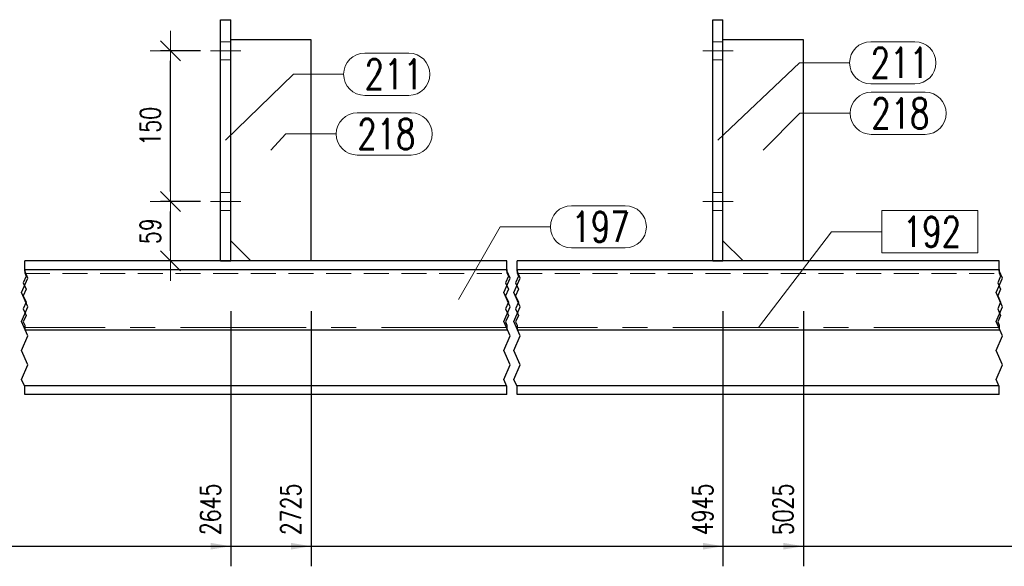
# Model space of a CAD drawing. Header units: millimetres. Extents: x -144 to 709, y 12312 to 12982.
# Tile 21 of 57: x 73 to 171, y 12614 to 12668. Entities that reach past the tile are written whole.
import ezdxf

# ---------------------------------------------------------------- set-up
doc = ezdxf.new("R2010")
doc.units = ezdxf.units.MM
doc.header["$LTSCALE"] = 10
doc.linetypes.add('HIDDEN', pattern=[0.375, 0.25, -0.125])
doc.linetypes.add('MITTE', pattern=[2, 1.25, -0.25, 0.25, -0.25])
doc.layers.get('Defpoints').update_dxf_attribs({"color": 1})
for name, color, linetype, lineweight in [('PS_DIM', 4, 'Continuous', 13), ('PS_Hidden', 2, 'HIDDEN', 9), ('PS_Mid', 5, 'MITTE', 15), ('PS_Pos', 1, 'Continuous', 15), ('PS_Shape', 161, 'Continuous', 30), ('PS_SOLID', 7, 'Continuous', 30)]:
    doc.layers.add(name, color=color, linetype=linetype, lineweight=lineweight)
doc.styles.add('simplex', font='simplex.shx', dxfattribs={"width": 0.75})
doc.dimstyles.new('1_10_GŁ_DS1-LS10', dxfattribs={"dimtxt": 2, "dimasz": 2, "dimexe": 2, "dimexo": 5, "dimgap": 1, "dimtad": 1, "dimjust": 4, "dimdec": 0, "dimlfac": 10, "dimtxsty": 'simplex', "dimblk1": 'NONE', "dimsah": 1, "dimcen": 2, "dimclrd": 256, "dimclre": 256, "dimclrt": 3, "dimadec": 1, "dimazin": 0, "dimtfac": 1, "dimtdec": 0, "dimtmove": 2, "dimatfit": 3, "dimfxl": 1, "dimarcsym": 0})
doc.dimstyles.new('1_10_PRZ', dxfattribs={"dimtxt": 2, "dimasz": 1, "dimexe": 2, "dimexo": 5, "dimgap": 1, "dimtad": 1, "dimdec": 0, "dimlfac": 10, "dimtxsty": 'simplex', "dimblk": 'dimznak', "dimcen": 2, "dimse1": 1, "dimse2": 1, "dimclrt": 3, "dimadec": 1, "dimazin": 0, "dimtfac": 1, "dimtdec": 0, "dimtix": 1, "dimtmove": 2, "dimatfit": 3, "dimldrblk": 'dim-grot', "dimfxl": 1, "dimarcsym": 0})
doc.dimstyles.new('1_10_SC', dxfattribs={"dimtxt": 2, "dimasz": 1, "dimexe": 1, "dimexo": 1, "dimgap": 1, "dimtad": 1, "dimdec": 0, "dimlfac": 10, "dimtxsty": 'simplex', "dimblk": 'dimznak', "dimcen": 2, "dimclrd": 256, "dimclre": 256, "dimclrt": 3, "dimadec": 1, "dimazin": 0, "dimtfac": 1, "dimtdec": 0, "dimtix": 1, "dimtmove": 2, "dimatfit": 3, "dimldrblk": 'dim-grot', "dimfxl": 1, "dimarcsym": 0})

# ---------------------------------------------------------------- blocks, each defined once
blk = doc.blocks.new('*D100')
at = {"layer": 'Defpoints', "color": 0, "transparency": 16777216}
for p in [(93.559, 12644.406), (-62.639, 12631.106), (93.559, 12616.006)]:
    blk.add_point(p, dxfattribs=at)
at = {"layer": 'PS_DIM', "lineweight": -2, "transparency": 16777216}
for p, q in [((93.559, 12639.406), (93.559, 12614.006)), ((-62.639, 12626.106), (-62.639, 12614.006)), ((-62.639, 12616.006), (91.559, 12616.006))]:
    blk.add_line(p, q, dxfattribs=at)
at = {"layer": 'PS_DIM', "transparency": 16777216}
blk.add_solid([(91.559, 12616.339), (91.559, 12615.672), (93.559, 12616.006)], dxfattribs=at)
at = {"layer": 'PS_DIM', "color": 3, "transparency": 16777216, "insert": (91.539, 12619.669), "char_height": 2, "attachment_point": 5, "rotation": 90, "style": 'simplex'}
blk.add_mtext('2645', dxfattribs=at)
blk = doc.blocks.new('_None')
blk = doc.blocks.new('*D101')
at = {"layer": 'Defpoints', "color": 0, "transparency": 16777216}
for p in [(101.559, 12644.406), (-62.639, 12631.106), (101.559, 12616.006)]:
    blk.add_point(p, dxfattribs=at)
at = {"layer": 'PS_DIM', "lineweight": -2, "transparency": 16777216}
for p, q in [((101.559, 12639.406), (101.559, 12614.006)), ((-62.639, 12626.106), (-62.639, 12614.006)), ((-62.639, 12616.006), (99.559, 12616.006))]:
    blk.add_line(p, q, dxfattribs=at)
at = {"layer": 'PS_DIM', "transparency": 16777216}
blk.add_solid([(99.559, 12616.339), (99.559, 12615.672), (101.559, 12616.006)], dxfattribs=at)
at = {"layer": 'PS_DIM', "color": 3, "transparency": 16777216, "insert": (99.539, 12619.669), "char_height": 2, "attachment_point": 5, "rotation": 90, "style": 'simplex'}
blk.add_mtext('2725', dxfattribs=at)
blk = doc.blocks.new('*D102')
at = {"layer": 'Defpoints', "color": 0, "transparency": 16777216}
for p in [(142.559, 12644.406), (-62.639, 12631.106), (142.559, 12616.006)]:
    blk.add_point(p, dxfattribs=at)
at = {"layer": 'PS_DIM', "lineweight": -2, "transparency": 16777216}
for p, q in [((142.559, 12639.406), (142.559, 12614.006)), ((-62.639, 12626.106), (-62.639, 12614.006)), ((-62.639, 12616.006), (140.559, 12616.006))]:
    blk.add_line(p, q, dxfattribs=at)
at = {"layer": 'PS_DIM', "transparency": 16777216}
blk.add_solid([(140.559, 12616.339), (140.559, 12615.672), (142.559, 12616.006)], dxfattribs=at)
at = {"layer": 'PS_DIM', "color": 3, "transparency": 16777216, "insert": (140.539, 12619.669), "char_height": 2, "attachment_point": 5, "rotation": 90, "style": 'simplex'}
blk.add_mtext('4945', dxfattribs=at)
blk = doc.blocks.new('*D103')
at = {"layer": 'Defpoints', "color": 0, "transparency": 16777216}
for p in [(150.559, 12644.406), (-62.639, 12631.106), (150.559, 12616.006)]:
    blk.add_point(p, dxfattribs=at)
at = {"layer": 'PS_DIM', "lineweight": -2, "transparency": 16777216}
for p, q in [((150.559, 12639.406), (150.559, 12614.006)), ((-62.639, 12626.106), (-62.639, 12614.006)), ((-62.639, 12616.006), (148.559, 12616.006))]:
    blk.add_line(p, q, dxfattribs=at)
at = {"layer": 'PS_DIM', "transparency": 16777216}
blk.add_solid([(148.559, 12616.339), (148.559, 12615.672), (150.559, 12616.006)], dxfattribs=at)
at = {"layer": 'PS_DIM', "color": 3, "transparency": 16777216, "insert": (148.539, 12619.669), "char_height": 2, "attachment_point": 5, "rotation": 90, "style": 'simplex'}
blk.add_mtext('5025', dxfattribs=at)
blk = doc.blocks.new('*D104')
at = {"layer": 'Defpoints', "color": 0, "transparency": 16777216}
for p in [(191.906, 12637.556), (-62.639, 12631.106), (191.906, 12616.006)]:
    blk.add_point(p, dxfattribs=at)
at = {"layer": 'PS_DIM', "lineweight": -2, "transparency": 16777216}
for p, q in [((191.906, 12632.556), (191.906, 12614.006)), ((-62.639, 12626.106), (-62.639, 12614.006)), ((-62.639, 12616.006), (189.906, 12616.006))]:
    blk.add_line(p, q, dxfattribs=at)
at = {"layer": 'PS_DIM', "transparency": 16777216}
blk.add_solid([(189.906, 12616.339), (189.906, 12615.672), (191.906, 12616.006)], dxfattribs=at)
at = {"layer": 'PS_DIM', "color": 3, "transparency": 16777216, "insert": (189.886, 12619.347), "char_height": 2, "attachment_point": 5, "rotation": 90, "style": 'simplex'}
blk.add_mtext('6931', dxfattribs=at)
blk = doc.blocks.new('*D105')
at = {"layer": 'Defpoints', "color": 0, "transparency": 16777216}
for p in [(196.259, 12631.956), (-62.639, 12631.106), (196.259, 12616.006)]:
    blk.add_point(p, dxfattribs=at)
at = {"layer": 'PS_DIM', "lineweight": -2, "transparency": 16777216}
for p, q in [((196.259, 12626.956), (196.259, 12614.006)), ((-62.639, 12626.106), (-62.639, 12614.006)), ((-62.639, 12616.006), (194.259, 12616.006))]:
    blk.add_line(p, q, dxfattribs=at)
at = {"layer": 'PS_DIM', "transparency": 16777216}
blk.add_solid([(194.259, 12616.339), (194.259, 12615.672), (196.259, 12616.006)], dxfattribs=at)
at = {"layer": 'PS_DIM', "color": 3, "transparency": 16777216, "insert": (194.239, 12619.704), "char_height": 2, "attachment_point": 5, "rotation": 90, "style": 'simplex'}
blk.add_mtext('6974', dxfattribs=at)
blk = doc.blocks.new('*D106')
at = {"layer": 'Defpoints', "color": 0, "transparency": 16777216}
for p in [(220.397, 12642.756), (-62.639, 12631.106), (220.397, 12616.006)]:
    blk.add_point(p, dxfattribs=at)
at = {"layer": 'PS_DIM', "lineweight": -2, "transparency": 16777216}
for p, q in [((220.397, 12637.756), (220.397, 12614.006)), ((-62.639, 12626.106), (-62.639, 12614.006)), ((-62.639, 12616.006), (218.397, 12616.006))]:
    blk.add_line(p, q, dxfattribs=at)
at = {"layer": 'PS_DIM', "transparency": 16777216}
blk.add_solid([(218.397, 12616.339), (218.397, 12615.672), (220.397, 12616.006)], dxfattribs=at)
at = {"layer": 'PS_DIM', "color": 3, "transparency": 16777216, "insert": (218.377, 12619.526), "char_height": 2, "attachment_point": 5, "rotation": 90, "style": 'simplex'}
blk.add_mtext('7215', dxfattribs=at)
blk = doc.blocks.new('*D107')
at = {"layer": 'Defpoints', "color": 0, "transparency": 16777216}
for p in [(223.397, 12644.406), (-62.639, 12631.106), (223.397, 12616.006)]:
    blk.add_point(p, dxfattribs=at)
at = {"layer": 'PS_DIM', "lineweight": -2, "transparency": 16777216}
for p, q in [((223.397, 12639.406), (223.397, 12614.006)), ((-62.639, 12626.106), (-62.639, 12614.006)), ((-62.639, 12616.006), (221.397, 12616.006))]:
    blk.add_line(p, q, dxfattribs=at)
at = {"layer": 'PS_DIM', "transparency": 16777216}
blk.add_solid([(221.397, 12616.339), (221.397, 12615.672), (223.397, 12616.006)], dxfattribs=at)
at = {"layer": 'PS_DIM', "color": 3, "transparency": 16777216, "insert": (221.706, 12619.669), "char_height": 2, "attachment_point": 5, "rotation": 90, "style": 'simplex'}
blk.add_mtext('7245', dxfattribs=at)
blk = doc.blocks.new('*D108')
at = {"layer": 'Defpoints', "color": 0, "transparency": 16777216}
for p in [(231.397, 12644.406), (-62.639, 12631.106), (231.397, 12616.006)]:
    blk.add_point(p, dxfattribs=at)
at = {"layer": 'PS_DIM', "lineweight": -2, "transparency": 16777216}
for p, q in [((231.397, 12639.406), (231.397, 12614.006)), ((-62.639, 12626.106), (-62.639, 12614.006)), ((-62.639, 12616.006), (229.397, 12616.006))]:
    blk.add_line(p, q, dxfattribs=at)
at = {"layer": 'PS_DIM', "transparency": 16777216}
blk.add_solid([(229.397, 12616.339), (229.397, 12615.672), (231.397, 12616.006)], dxfattribs=at)
at = {"layer": 'PS_DIM', "color": 3, "transparency": 16777216, "insert": (229.377, 12619.669), "char_height": 2, "attachment_point": 5, "rotation": 90, "style": 'simplex'}
blk.add_mtext('7325', dxfattribs=at)
blk = doc.blocks.new('*D109')
at = {"layer": 'Defpoints', "color": 0, "transparency": 16777216}
for p in [(235.397, 12642.756), (-62.639, 12631.106), (235.397, 12616.006)]:
    blk.add_point(p, dxfattribs=at)
at = {"layer": 'PS_DIM', "lineweight": -2, "transparency": 16777216}
for p, q in [((235.397, 12637.756), (235.397, 12614.006)), ((-62.639, 12626.106), (-62.639, 12614.006)), ((-62.639, 12616.006), (233.397, 12616.006))]:
    blk.add_line(p, q, dxfattribs=at)
at = {"layer": 'PS_DIM', "transparency": 16777216}
blk.add_solid([(233.397, 12616.339), (233.397, 12615.672), (235.397, 12616.006)], dxfattribs=at)
at = {"layer": 'PS_DIM', "color": 3, "transparency": 16777216, "insert": (233.377, 12619.669), "char_height": 2, "attachment_point": 5, "rotation": 90, "style": 'simplex'}
blk.add_mtext('7365', dxfattribs=at)
blk = doc.blocks.new('*D110')
at = {"layer": 'Defpoints', "color": 0, "transparency": 16777216}
for p in [(276.397, 12644.406), (-62.639, 12631.106), (276.397, 12616.006)]:
    blk.add_point(p, dxfattribs=at)
at = {"layer": 'PS_DIM', "lineweight": -2, "transparency": 16777216}
for p, q in [((276.397, 12639.406), (276.397, 12614.006)), ((-62.639, 12626.106), (-62.639, 12614.006)), ((-62.639, 12616.006), (274.397, 12616.006))]:
    blk.add_line(p, q, dxfattribs=at)
at = {"layer": 'PS_DIM', "transparency": 16777216}
blk.add_solid([(274.397, 12616.339), (274.397, 12615.672), (276.397, 12616.006)], dxfattribs=at)
at = {"layer": 'PS_DIM', "color": 3, "transparency": 16777216, "insert": (274.377, 12619.669), "char_height": 2, "attachment_point": 5, "rotation": 90, "style": 'simplex'}
blk.add_mtext('9545', dxfattribs=at)
blk = doc.blocks.new('*D111')
at = {"layer": 'Defpoints', "color": 0, "transparency": 16777216}
for p in [(284.397, 12644.406), (-62.639, 12631.106), (284.397, 12616.006)]:
    blk.add_point(p, dxfattribs=at)
at = {"layer": 'PS_DIM', "lineweight": -2, "transparency": 16777216}
for p, q in [((284.397, 12639.406), (284.397, 12614.006)), ((-62.639, 12626.106), (-62.639, 12614.006)), ((-62.639, 12616.006), (282.397, 12616.006))]:
    blk.add_line(p, q, dxfattribs=at)
at = {"layer": 'PS_DIM', "transparency": 16777216}
blk.add_solid([(282.397, 12616.339), (282.397, 12615.672), (284.397, 12616.006)], dxfattribs=at)
at = {"layer": 'PS_DIM', "color": 3, "transparency": 16777216, "insert": (282.377, 12619.669), "char_height": 2, "attachment_point": 5, "rotation": 90, "style": 'simplex'}
blk.add_mtext('9625', dxfattribs=at)
blk = doc.blocks.new('*D112')
at = {"layer": 'Defpoints', "color": 0, "transparency": 16777216}
for p in [(336.397, 12642.756), (-62.639, 12631.106), (336.397, 12616.006)]:
    blk.add_point(p, dxfattribs=at)
at = {"layer": 'PS_DIM', "lineweight": -2, "transparency": 16777216}
for p, q in [((336.397, 12637.756), (336.397, 12614.006)), ((-62.639, 12626.106), (-62.639, 12614.006)), ((-62.639, 12616.006), (334.397, 12616.006))]:
    blk.add_line(p, q, dxfattribs=at)
at = {"layer": 'PS_DIM', "transparency": 16777216}
blk.add_solid([(334.397, 12616.339), (334.397, 12615.672), (336.397, 12616.006)], dxfattribs=at)
at = {"layer": 'PS_DIM', "color": 3, "transparency": 16777216, "insert": (334.377, 12619.954), "char_height": 2, "attachment_point": 5, "rotation": 90, "style": 'simplex'}
blk.add_mtext('11815', dxfattribs=at)
blk = doc.blocks.new('*D113')
at = {"layer": 'Defpoints', "color": 0, "transparency": 16777216}
for p in [(339.397, 12644.406), (-62.639, 12631.106), (339.397, 12616.006)]:
    blk.add_point(p, dxfattribs=at)
at = {"layer": 'PS_DIM', "lineweight": -2, "transparency": 16777216}
for p, q in [((339.397, 12639.406), (339.397, 12614.006)), ((-62.639, 12626.106), (-62.639, 12614.006)), ((-62.639, 12616.006), (337.397, 12616.006))]:
    blk.add_line(p, q, dxfattribs=at)
at = {"layer": 'PS_DIM', "transparency": 16777216}
blk.add_solid([(337.397, 12616.339), (337.397, 12615.672), (339.397, 12616.006)], dxfattribs=at)
at = {"layer": 'PS_DIM', "color": 3, "transparency": 16777216, "insert": (337.919, 12620.097), "char_height": 2, "attachment_point": 5, "rotation": 90, "style": 'simplex'}
blk.add_mtext('11845', dxfattribs=at)
blk = doc.blocks.new('*D114')
at = {"layer": 'Defpoints', "color": 0, "transparency": 16777216}
for p in [(347.397, 12644.406), (-62.639, 12631.106), (347.397, 12616.006)]:
    blk.add_point(p, dxfattribs=at)
at = {"layer": 'PS_DIM', "lineweight": -2, "transparency": 16777216}
for p, q in [((347.397, 12639.406), (347.397, 12614.006)), ((-62.639, 12626.106), (-62.639, 12614.006)), ((-62.639, 12616.006), (345.397, 12616.006))]:
    blk.add_line(p, q, dxfattribs=at)
at = {"layer": 'PS_DIM', "transparency": 16777216}
blk.add_solid([(345.397, 12616.339), (345.397, 12615.672), (347.397, 12616.006)], dxfattribs=at)
at = {"layer": 'PS_DIM', "color": 3, "transparency": 16777216, "insert": (345.377, 12620.097), "char_height": 2, "attachment_point": 5, "rotation": 90, "style": 'simplex'}
blk.add_mtext('11925', dxfattribs=at)
blk = doc.blocks.new('*D115')
at = {"layer": 'Defpoints', "color": 0, "transparency": 16777216}
for p in [(349.011, 12637.556), (-62.639, 12631.106), (349.011, 12616.006)]:
    blk.add_point(p, dxfattribs=at)
at = {"layer": 'PS_DIM', "lineweight": -2, "transparency": 16777216}
for p, q in [((349.011, 12632.556), (349.011, 12614.006)), ((-62.639, 12626.106), (-62.639, 12614.006)), ((-62.639, 12616.006), (347.011, 12616.006))]:
    blk.add_line(p, q, dxfattribs=at)
at = {"layer": 'PS_DIM', "transparency": 16777216}
blk.add_solid([(347.011, 12616.339), (347.011, 12615.672), (349.011, 12616.006)], dxfattribs=at)
at = {"layer": 'PS_DIM', "color": 3, "transparency": 16777216, "insert": (350.385, 12620.097), "char_height": 2, "attachment_point": 5, "rotation": 90, "style": 'simplex'}
blk.add_mtext('11942', dxfattribs=at)
blk = doc.blocks.new('*D116')
at = {"layer": 'Defpoints', "color": 0, "transparency": 16777216}
for p in [(354.848, 12644.406), (-62.639, 12631.106), (354.848, 12616.006)]:
    blk.add_point(p, dxfattribs=at)
at = {"layer": 'PS_DIM', "lineweight": -2, "transparency": 16777216}
for p, q in [((354.848, 12639.406), (354.848, 12614.006)), ((-62.639, 12626.106), (-62.639, 12614.006)), ((-62.639, 12616.006), (352.848, 12616.006))]:
    blk.add_line(p, q, dxfattribs=at)
at = {"layer": 'PS_DIM', "transparency": 16777216}
blk.add_solid([(352.848, 12616.339), (352.848, 12615.672), (354.848, 12616.006)], dxfattribs=at)
at = {"layer": 'PS_DIM', "color": 3, "transparency": 16777216, "insert": (353.547, 12620.24), "char_height": 2, "attachment_point": 5, "rotation": 90, "style": 'simplex'}
blk.add_mtext('12000', dxfattribs=at)
blk = doc.blocks.new('*D117')
at = {"layer": 'Defpoints', "color": 0, "transparency": 16777216}
for p in [(356.87, 12649.218), (-62.639, 12631.106), (356.87, 12616.006)]:
    blk.add_point(p, dxfattribs=at)
at = {"layer": 'PS_DIM', "lineweight": -2, "transparency": 16777216}
for p, q in [((356.87, 12644.218), (356.87, 12614.006)), ((-62.639, 12626.106), (-62.639, 12614.006)), ((-62.639, 12616.006), (354.87, 12616.006))]:
    blk.add_line(p, q, dxfattribs=at)
at = {"layer": 'PS_DIM', "transparency": 16777216}
blk.add_solid([(354.87, 12616.339), (354.87, 12615.672), (356.87, 12616.006)], dxfattribs=at)
at = {"layer": 'PS_DIM', "color": 3, "transparency": 16777216, "insert": (358.89, 12620.24), "char_height": 2, "attachment_point": 5, "rotation": 90, "style": 'simplex'}
blk.add_mtext('12020', dxfattribs=at)
blk = doc.blocks.new('dimznak')
at = {"color": 0}
for points in [[(0, 2), (0, -2)], [(-2, 0), (2, 0)]]:
    blk.add_lwpolyline(points, dxfattribs=at)
at = {"color": 2}
blk.add_lwpolyline([(1, 1), (-1, -1)], dxfattribs=at)
blk = doc.blocks.new('*D118')
at = {"layer": 'Defpoints', "color": 0, "transparency": 16777216}
for p in [(87.558, 12650.306), (91.559, 12650.306), (89.789, 12644.406)]:
    blk.add_point(p, dxfattribs=at)
at = {"layer": 'PS_DIM', "color": 0, "lineweight": -2, "transparency": 16777216}
blk.add_line((87.558, 12645.406), (87.558, 12649.306), dxfattribs=at)
for p, rotation in [((87.558, 12650.306), 90), ((87.558, 12644.406), 270)]:
    blk.add_blockref('dimznak', p, dxfattribs=dict(at, rotation=rotation))
at = {"layer": 'PS_DIM', "color": 3, "transparency": 16777216, "insert": (85.558, 12647.356), "char_height": 2, "attachment_point": 5, "rotation": 90, "style": 'simplex'}
blk.add_mtext('59', dxfattribs=at)
blk = doc.blocks.new('dim-grot')
blk.add_hatch(color=256).paths.add_polyline_path([(0, 0), (-2, 0.5), (-2, -0.5)])
blk.add_lwpolyline([(0, 0), (-2, 0.5), (-2, -0.5), (0, 0)])
blk = doc.blocks.new('*D119')
at = {"layer": 'Defpoints', "color": 0, "transparency": 16777216}
for p in [(87.558, 12665.306), (91.559, 12665.306), (91.559, 12650.306)]:
    blk.add_point(p, dxfattribs=at)
at = {"layer": 'PS_DIM', "lineweight": -2, "transparency": 16777216}
for p, q in [((90.559, 12665.306), (86.558, 12665.306)), ((87.558, 12651.306), (87.558, 12664.306)), ((90.559, 12650.306), (86.558, 12650.306))]:
    blk.add_line(p, q, dxfattribs=at)
for p, rotation in [((87.558, 12665.306), 90), ((87.558, 12650.306), 270)]:
    blk.add_blockref('dimznak', p, dxfattribs=dict(at, rotation=rotation))
at = {"layer": 'PS_DIM', "color": 3, "transparency": 16777216, "insert": (85.558, 12657.806), "char_height": 2, "attachment_point": 5, "rotation": 90, "style": 'simplex'}
blk.add_mtext('150', dxfattribs=at)
blk = doc.blocks.new('*X318')
at = {"color": 1}
for p, q in [((73.059, 12643.418), (73.059, 12644.406)), ((121.059, 12643.418), (121.059, 12644.406)), ((122.059, 12643.418), (122.059, 12644.406)), ((170.059, 12643.418), (170.059, 12644.406)), ((73.059, 12643.556), (73.059, 12643.203)), ((73.363, 12642.697), (73.059, 12643.418)), ((73.059, 12643.203), (73.196, 12642.878)), ((121.059, 12643.556), (121.059, 12643.203)), ((121.363, 12642.697), (121.059, 12643.418)), ((121.059, 12643.203), (121.196, 12642.878)), ((122.059, 12643.556), (122.059, 12643.203)), ((122.363, 12642.697), (122.059, 12643.418)), ((122.059, 12643.203), (122.196, 12642.878)), ((170.059, 12643.556), (170.059, 12643.203)), ((170.363, 12642.697), (170.059, 12643.418)), ((170.059, 12643.203), (170.196, 12642.878)), ((72.754, 12641.256), (73.363, 12642.697)), ((73.196, 12642.878), (72.921, 12642.228)), ((72.921, 12642.228), (73.196, 12641.577)), ((120.754, 12641.256), (121.363, 12642.697)), ((121.196, 12642.878), (120.921, 12642.228)), ((120.921, 12642.228), (121.196, 12641.577)), ((121.754, 12641.256), (122.363, 12642.697)), ((122.196, 12642.878), (121.921, 12642.228)), ((121.921, 12642.228), (122.196, 12641.577)), ((169.754, 12641.256), (170.363, 12642.697)), ((170.196, 12642.878), (169.921, 12642.228)), ((169.921, 12642.228), (170.196, 12641.577)), ((73.363, 12639.815), (72.754, 12641.256)), ((73.196, 12641.577), (72.921, 12640.927)), ((121.363, 12639.815), (120.754, 12641.256)), ((121.196, 12641.577), (120.921, 12640.927)), ((122.363, 12639.815), (121.754, 12641.256)), ((122.196, 12641.577), (121.921, 12640.927)), ((170.363, 12639.815), (169.754, 12641.256)), ((170.196, 12641.577), (169.921, 12640.927)), ((72.921, 12640.927), (73.196, 12640.277)), ((73.196, 12640.277), (72.921, 12639.627)), ((120.921, 12640.927), (121.196, 12640.277)), ((121.196, 12640.277), (120.921, 12639.627)), ((121.921, 12640.927), (122.196, 12640.277)), ((122.196, 12640.277), (121.921, 12639.627)), ((169.921, 12640.927), (170.196, 12640.277)), ((170.196, 12640.277), (169.921, 12639.627)), ((72.754, 12638.374), (73.363, 12639.815)), ((72.921, 12639.627), (73.196, 12638.977)), ((120.754, 12638.374), (121.363, 12639.815)), ((120.921, 12639.627), (121.196, 12638.977)), ((121.754, 12638.374), (122.363, 12639.815)), ((121.921, 12639.627), (122.196, 12638.977)), ((169.754, 12638.374), (170.363, 12639.815)), ((169.921, 12639.627), (170.196, 12638.977)), ((73.363, 12636.932), (72.754, 12638.374)), ((73.196, 12638.977), (72.921, 12638.327)), ((72.921, 12638.327), (73.059, 12638.002)), ((121.363, 12636.932), (120.754, 12638.374)), ((121.196, 12638.977), (120.921, 12638.327)), ((120.921, 12638.327), (121.059, 12638.002)), ((122.363, 12636.932), (121.754, 12638.374)), ((122.196, 12638.977), (121.921, 12638.327)), ((121.921, 12638.327), (122.059, 12638.002)), ((170.363, 12636.932), (169.754, 12638.374)), ((170.196, 12638.977), (169.921, 12638.327)), ((169.921, 12638.327), (170.059, 12638.002)), ((73.059, 12638.002), (73.059, 12637.556)), ((121.059, 12638.002), (121.059, 12637.556)), ((122.059, 12638.002), (122.059, 12637.556)), ((170.059, 12638.002), (170.059, 12637.556)), ((72.754, 12635.491), (73.363, 12636.932)), ((120.754, 12635.491), (121.363, 12636.932)), ((121.754, 12635.491), (122.363, 12636.932)), ((169.754, 12635.491), (170.363, 12636.932)), ((73.363, 12634.05), (72.754, 12635.491)), ((121.363, 12634.05), (120.754, 12635.491)), ((122.363, 12634.05), (121.754, 12635.491)), ((170.363, 12634.05), (169.754, 12635.491)), ((72.754, 12632.609), (73.363, 12634.05)), ((120.754, 12632.609), (121.363, 12634.05)), ((121.754, 12632.609), (122.363, 12634.05)), ((169.754, 12632.609), (170.363, 12634.05)), ((73.059, 12631.888), (72.754, 12632.609)), ((121.059, 12631.888), (120.754, 12632.609)), ((122.059, 12631.888), (121.754, 12632.609)), ((170.059, 12631.888), (169.754, 12632.609)), ((73.059, 12631.106), (73.059, 12631.888)), ((121.059, 12631.106), (121.059, 12631.888)), ((122.059, 12631.106), (122.059, 12631.888)), ((170.059, 12631.106), (170.059, 12631.888))]:
    blk.add_line(p, q, dxfattribs=at)
at = {"layer": 'PS_Hidden', "color": 2, "linetype": 'HIDDEN'}
for p, q in [((92.559, 12666.206), (93.559, 12666.206)), ((141.559, 12666.206), (142.559, 12666.206)), ((92.559, 12664.406), (93.559, 12664.406)), ((141.559, 12664.406), (142.559, 12664.406)), ((92.559, 12651.206), (93.559, 12651.206)), ((141.559, 12651.206), (142.559, 12651.206)), ((92.559, 12649.406), (93.559, 12649.406)), ((141.559, 12649.406), (142.559, 12649.406)), ((73.059, 12643.156), (121.059, 12643.156)), ((122.059, 12643.156), (170.059, 12643.156))]:
    blk.add_line(p, q, dxfattribs=at)
at = {"layer": 'PS_Mid', "color": 5, "linetype": 'MITTE'}
for p, q in [((94.559, 12665.306), (91.559, 12665.306)), ((94.559, 12665.306), (91.559, 12665.306)), ((94.559, 12665.306), (91.559, 12665.306)), ((94.559, 12665.306), (91.559, 12665.306)), ((143.559, 12665.306), (140.559, 12665.306)), ((143.559, 12665.306), (140.559, 12665.306)), ((143.559, 12665.306), (140.559, 12665.306)), ((143.559, 12665.306), (140.559, 12665.306)), ((94.559, 12650.306), (91.559, 12650.306)), ((94.559, 12650.306), (91.559, 12650.306)), ((94.559, 12650.306), (91.559, 12650.306)), ((94.559, 12650.306), (91.559, 12650.306)), ((143.559, 12650.306), (140.559, 12650.306)), ((143.559, 12650.306), (140.559, 12650.306)), ((143.559, 12650.306), (140.559, 12650.306)), ((143.559, 12650.306), (140.559, 12650.306)), ((121.059, 12637.756), (73.059, 12637.756)), ((170.059, 12637.756), (122.059, 12637.756))]:
    blk.add_line(p, q, dxfattribs=at)
at = {"layer": 'PS_SOLID', "color": 7, "linetype": 'Continuous'}
for p, q in [((92.559, 12644.406), (92.559, 12668.406)), ((92.559, 12668.406), (93.559, 12668.406)), ((93.559, 12644.406), (93.559, 12668.406)), ((141.559, 12644.406), (141.559, 12668.406)), ((141.559, 12668.406), (142.559, 12668.406)), ((142.559, 12644.406), (142.559, 12668.406)), ((101.559, 12666.406), (93.559, 12666.406)), ((101.559, 12644.406), (101.559, 12666.406)), ((150.559, 12666.406), (142.559, 12666.406)), ((150.559, 12644.406), (150.559, 12666.406)), ((93.559, 12646.406), (95.559, 12644.406)), ((142.559, 12646.406), (144.559, 12644.406)), ((121.059, 12644.406), (73.059, 12644.406)), ((92.559, 12644.406), (93.559, 12644.406)), ((170.059, 12644.406), (122.059, 12644.406)), ((141.559, 12644.406), (142.559, 12644.406)), ((73.059, 12643.556), (121.059, 12643.556)), ((122.059, 12643.556), (170.059, 12643.556)), ((73.059, 12637.556), (121.059, 12637.556)), ((122.059, 12637.556), (170.059, 12637.556)), ((121.059, 12631.956), (73.059, 12631.956)), ((170.059, 12631.956), (122.059, 12631.956)), ((121.059, 12631.106), (73.059, 12631.106)), ((170.059, 12631.106), (122.059, 12631.106))]:
    blk.add_line(p, q, dxfattribs=at)
blk = doc.blocks.new('*X323')
at = {"color": 1}
for p, q in [((127.476, 12649.893), (132.833, 12649.893)), ((116.233, 12640.556), (120.376, 12647.793)), ((120.376, 12647.793), (125.376, 12647.793)), ((127.476, 12645.693), (132.833, 12645.693))]:
    blk.add_line(p, q, dxfattribs=at)
for centre, start, end in [((127.476, 12647.793), 90, 270), ((132.833, 12647.793), 270, 90)]:
    blk.add_arc(centre, 2.1, start, end, dxfattribs=at)
at = {"color": 2, "style": 'simplex', "width": 0.75}
blk.add_text('197', height=3, dxfattribs=at).set_placement((127.476, 12646.293))
blk = doc.blocks.new('*X324')
at = {"color": 1}
for p, q in [((106.159, 12659.132), (111.516, 12659.132)), ((97.559, 12655.406), (99.059, 12657.032)), ((99.059, 12657.032), (104.059, 12657.032)), ((106.159, 12654.932), (111.516, 12654.932))]:
    blk.add_line(p, q, dxfattribs=at)
for centre, start, end in [((106.159, 12657.032), 90, 270), ((111.516, 12657.032), 270, 90)]:
    blk.add_arc(centre, 2.1, start, end, dxfattribs=at)
at = {"color": 2, "style": 'simplex', "width": 0.75}
blk.add_text('218', height=3, dxfattribs=at).set_placement((106.159, 12655.532))
blk = doc.blocks.new('*X325')
at = {"color": 1}
for p, q in [((157.262, 12666.213), (161.655, 12666.213)), ((142.059, 12656.406), (150.162, 12664.113)), ((150.162, 12664.113), (155.162, 12664.113)), ((157.262, 12662.013), (161.655, 12662.013))]:
    blk.add_line(p, q, dxfattribs=at)
for centre, start, end in [((157.262, 12664.113), 90, 270), ((161.655, 12664.113), 270, 90)]:
    blk.add_arc(centre, 2.1, start, end, dxfattribs=at)
at = {"color": 2, "style": 'simplex', "width": 0.75}
blk.add_text('211', height=3, dxfattribs=at).set_placement((157.262, 12662.613))
blk = doc.blocks.new('*X326')
at = {"color": 1}
for p, q in [((167.921, 12649.401), (158.364, 12649.401)), ((158.364, 12649.401), (158.364, 12645.201)), ((167.921, 12645.201), (167.921, 12649.401)), ((146.105, 12637.756), (153.364, 12647.301)), ((153.364, 12647.301), (158.364, 12647.301)), ((158.364, 12645.201), (167.921, 12645.201))]:
    blk.add_line(p, q, dxfattribs=at)
at = {"color": 2, "style": 'simplex', "width": 0.75}
blk.add_text('192', height=3, dxfattribs=at).set_placement((160.464, 12645.801))
blk = doc.blocks.new('*X327')
at = {"color": 1}
for p, q in [((157.323, 12661.188), (162.68, 12661.188)), ((146.559, 12655.406), (150.223, 12659.088)), ((150.223, 12659.088), (155.223, 12659.088)), ((157.323, 12656.988), (162.68, 12656.988))]:
    blk.add_line(p, q, dxfattribs=at)
for centre, start, end in [((157.323, 12659.088), 90, 270), ((162.68, 12659.088), 270, 90)]:
    blk.add_arc(centre, 2.1, start, end, dxfattribs=at)
at = {"color": 2, "style": 'simplex', "width": 0.75}
blk.add_text('218', height=3, dxfattribs=at).set_placement((157.323, 12657.588))
blk = doc.blocks.new('*X328')
at = {"color": 1}
for p, q in [((106.895, 12665.076), (111.288, 12665.076)), ((93.059, 12656.406), (99.795, 12662.976)), ((99.795, 12662.976), (104.795, 12662.976)), ((106.895, 12660.876), (111.288, 12660.876))]:
    blk.add_line(p, q, dxfattribs=at)
for centre, start, end in [((106.895, 12662.976), 90, 270), ((111.288, 12662.976), 270, 90)]:
    blk.add_arc(centre, 2.1, start, end, dxfattribs=at)
at = {"color": 2, "style": 'simplex', "width": 0.75}
blk.add_text('211', height=3, dxfattribs=at).set_placement((106.895, 12661.476))

msp = doc.modelspace()

# ---------------------------------------------------------------- block references
at = {"layer": 'PS_Pos'}
for name in ['*X325', '*X328', '*X327', '*X324', '*X323', '*X326']:
    msp.add_blockref(name, (0, 0), dxfattribs=at)
at = {"layer": 'PS_Shape', "color": 6}
msp.add_blockref('*X318', (0, 0), dxfattribs=at)

# ---------------------------------------------------------------- dimensions: what is measured, and where the dimension line sits
at = {"layer": 'PS_DIM'}
for base, p1, p2, dimstyle, picture, middle in [((87.558, 12665.306), (91.559, 12650.306), (91.559, 12665.306), '1_10_SC', '*D119', (85.558, 12657.806)), ((87.558, 12650.306), (89.789, 12644.406), (91.559, 12650.306), '1_10_PRZ', '*D118', (85.558, 12647.356))]:
    dim = msp.add_linear_dim(base=base, p1=p1, p2=p2, angle=90, dimstyle=dimstyle, dxfattribs=at)
    dim.commit()
    dim.dimension.update_dxf_attribs({"geometry": picture, "text_midpoint": middle})
for base, p2, text, picture, middle in [((356.87, 12616.006), (356.87, 12649.218), '12020', '*D117', (358.89, 12620.24)), ((93.559, 12616.006), (93.559, 12644.406), '2645', '*D100', (91.539, 12619.669)), ((101.559, 12616.006), (101.559, 12644.406), '2725', '*D101', (99.539, 12619.669)), ((142.559, 12616.006), (142.559, 12644.406), '4945', '*D102', (140.539, 12619.669)), ((150.559, 12616.006), (150.559, 12644.406), '5025', '*D103', (148.539, 12619.669)), ((223.397, 12616.006), (223.397, 12644.406), '7245', '*D107', (221.706, 12619.669)), ((231.397, 12616.006), (231.397, 12644.406), '7325', '*D108', (229.377, 12619.669)), ((276.397, 12616.006), (276.397, 12644.406), '9545', '*D110', (274.377, 12619.669)), ((284.397, 12616.006), (284.397, 12644.406), '9625', '*D111', (282.377, 12619.669)), ((339.397, 12616.006), (339.397, 12644.406), '11845', '*D113', (337.919, 12620.097)), ((347.397, 12616.006), (347.397, 12644.406), '11925', '*D114', (345.377, 12620.097)), ((354.848, 12616.006), (354.848, 12644.406), '12000', '*D116', (353.547, 12620.24)), ((220.397, 12616.006), (220.397, 12642.756), '7215', '*D106', (218.377, 12619.526)), ((235.397, 12616.006), (235.397, 12642.756), '7365', '*D109', (233.377, 12619.669)), ((336.397, 12616.006), (336.397, 12642.756), '11815', '*D112', (334.377, 12619.954)), ((191.906, 12616.006), (191.906, 12637.556), '6931', '*D104', (189.886, 12619.347)), ((349.011, 12616.006), (349.011, 12637.556), '11942', '*D115', (350.385, 12620.097)), ((196.259, 12616.006), (196.259, 12631.956), '6974', '*D105', (194.239, 12619.704))]:
    dim = msp.add_linear_dim(base=base, p1=(-62.639, 12631.106), p2=p2, text=text, dimstyle='1_10_GŁ_DS1-LS10', dxfattribs=at)
    dim.commit()
    dim.dimension.update_dxf_attribs({"geometry": picture, "text_midpoint": middle, "dimtype": 128, "text_rotation": 90})

doc.saveas('drawing.dxf')
